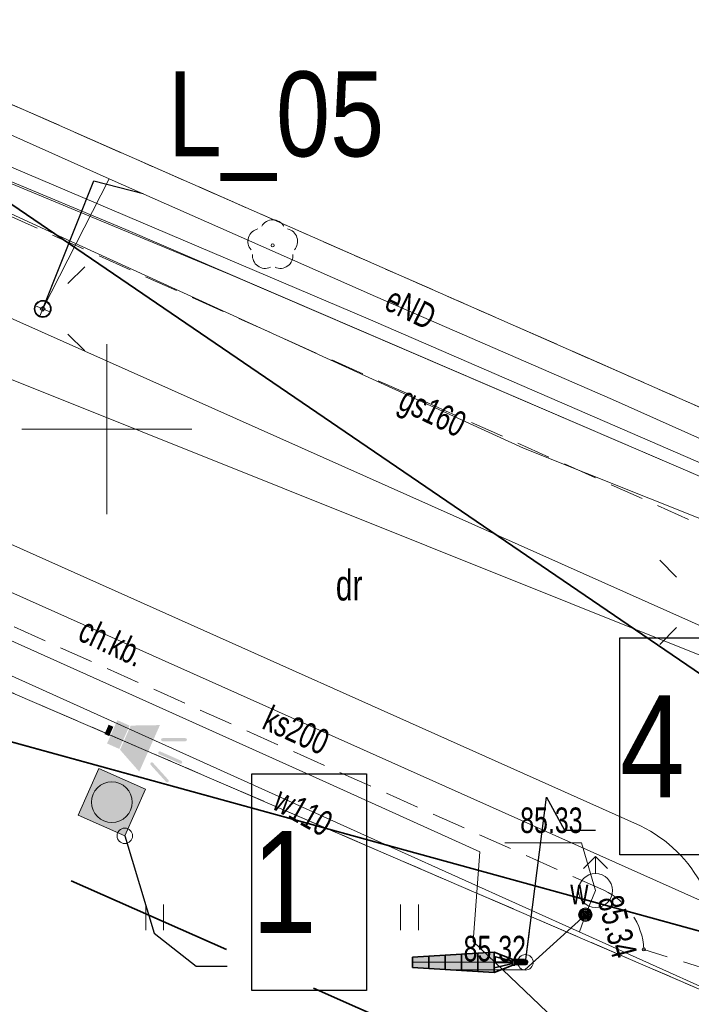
# Model space of a CAD drawing. Header units: metres. Extents: x -1013 to 1491576, y -5789570 to 1032.
# Tile 46 of 62: x 46 to 65, y -2 to 27. Entities that reach past the tile are written whole.
import ezdxf
from ezdxf.xclip import XClip

# ---------------------------------------------------------------- set-up
doc = ezdxf.new("R2010")
doc.units = ezdxf.units.M
doc.header["$MEASUREMENT"] = 0
doc.header["$XCLIPFRAME"] = 0
for name, pattern in [('2_KTCR02', [1.5, 1, -0.5]), ('GUK', [2, 1.5, -0.5]), ('GUZ', [1, 0.5, -0.5]), ('Kropki i Kreski', [7.2, 3.6, -1.8, 0, -1.8]), ('Przerywana', [4.8, 2.4, -2.4]), ('Przerywana długa', [7.8, 5, -2.8])]:
    doc.linetypes.add(name, pattern=pattern)
doc.layers.add('700-L Mapa 1_1000 dwg', color=7, linetype='Continuous')
for name, color, linetype, lineweight in [('703-L Płaszczyzny podejścia 2D3', 152, 'Continuous', 30), ('703-L Płaszczyzny podejścia 2D38', 171, 'Continuous', 35), ('704-L Płaszczyzny podejścia 3D38', 171, 'Continuous', 35), ('708-L Opisy sytuacji 1_1000 do legendy85', 1, 'Continuous', 25), ('708-L Opisy_ numeracja obiektów85', 1, 'Continuous', 25), ('719-L Wyposażenie lądowiska1', 7, 'Continuous', 13), ('719-L Wyposażenie lądowiska15', 7, 'Continuous', 25), ('719-L Wyposażenie lądowiska75', 30, 'Continuous', 25), ('719-L Wyposażenie lądowiska81', 18, 'Continuous', 35), ('719-L Wyposażenie lądowiska85', 1, 'Continuous', 25), ('719-L Wyposażenie lądowiska91', 255, 'Continuous', 13), ('722-L Obiekty_Latarnie_ słupy_ anteny1', 7, 'Continuous', 13), ('725-L Sygnalizator świetlno-dźwiękowy1', 7, 'Continuous', 13), ('725-L Sygnalizator świetlno-dźwiękowy253', 2, 'Continuous', 13), ('725-L Sygnalizator świetlno-dźwiękowy85', 1, 'Continuous', 25), ('ex_02_DXF_MZ_5_Dzialki7', 9, 'Continuous', 18), ('ex_02_DXF_MZ_5_K1_BDOT_T_117', 9, 'Continuous', 18), ('ex_02_DXF_MZ_5_Kontury3', 9, 'Continuous', 18), ('ex_02_DXF_MZ_5_KTCR_E_T_17', 9, 'Continuous', 18), ('ex_02_DXF_MZ_5_KTCR_L_17', 9, 'Continuous', 18), ('ex_02_DXF_MZ_5_KTKR_L_07', 9, 'Continuous', 18), ('ex_02_DXF_MZ_5_Numery_uzytkow3', 9, 'Continuous', 18), ('ex_02_DXF_MZ_5_OBOP_T_13', 9, 'Continuous', 18), ('ex_02_DXF_MZ_5_Podzial_sekcyjny_krzyze7', 9, 'Continuous', 18), ('ex_02_DXF_MZ_5_RTPW_T_17', 9, 'Continuous', 18), ('ex_02_DXF_MZ_5_SUPE_D_L_31', 9, 'Continuous', 18), ('ex_02_DXF_MZ_5_SUPE_E_T_31', 9, 'Continuous', 18), ('ex_02_DXF_MZ_5_SUPG_E_T_27', 9, 'Continuous', 18), ('ex_02_DXF_MZ_5_SUPG_L_252', 9, 'Continuous', 18), ('ex_02_DXF_MZ_5_SUPK_D_L_434', 9, 'Continuous', 18), ('ex_02_DXF_MZ_5_SUPK_E_T_434', 9, 'Continuous', 18), ('ex_02_DXF_MZ_5_SUPK_L_434', 9, 'Continuous', 18), ('ex_02_DXF_MZ_5_SUPT_D_L_030', 9, 'Continuous', 18), ('ex_02_DXF_MZ_5_SUPW_E_T_05', 9, 'Continuous', 18), ('ex_02_DXF_MZ_5_SUPW_L_05', 9, 'Continuous', 18), ('ex_02_DXF_MZ_5_SUSM_D_T_07', 9, 'Continuous', 18), ('ex_02_DXF_MZ_5_SUSM_D_T_37', 9, 'Continuous', 18), ('ex_02_DXF_MZ_5_SUTW_T_05', 9, 'Continuous', 18), ('ex_02_DXF_MZ_5_SUUW_E_T_57', 9, 'Continuous', 18), ('ex_02_DXF_MZ_5_SUUW_T_07', 9, 'Continuous', 18), ('ex_02_DXF_MZ_5_SUUW_T_77', 9, 'Continuous', 18), ('ex_02_DXF_MZ_5_Uzytki3', 9, 'Continuous', 18)]:
    doc.layers.add(name, color=color, linetype=linetype, lineweight=lineweight)
doc.styles.add('STYL_AUTOMATYCZNY_1', font='arial.ttf', dxfattribs={"width": 0.7})
doc.styles.add('STYL_AUTOMATYCZNY_3', font='ARIALN.TTF')
doc.dimstyles.new('STYL_AUTOMATYCZNY__1', dxfattribs={"dimtxt": 0.18, "dimasz": 0.912, "dimexe": 0.18, "dimexo": 0.0625, "dimgap": 0, "dimtad": 0, "dimtih": 1, "dimtoh": 1, "dimdec": 4, "dimzin": 0, "dimdsep": 46, "dimcen": 0.09, "dimadec": 0, "dimazin": 0, "dimtfac": 1, "dimtdec": 4, "dimtmove": 0, "dimatfit": 3, "dimldrblk": 'ARROWHEAD_7', "dimfxl": 1, "dimtolj": 1, "dimtzin": 0, "dimarcsym": 0})
doc.dimstyles.new('STYL_AUTOMATYCZNY__3', dxfattribs={"dimtxt": 0.18, "dimasz": 0.912, "dimexe": 0.18, "dimexo": 0.0625, "dimgap": 0, "dimtad": 0, "dimtih": 1, "dimtoh": 1, "dimdec": 4, "dimzin": 0, "dimdsep": 46, "dimcen": 0.09, "dimadec": 0, "dimazin": 0, "dimtfac": 1, "dimtdec": 4, "dimtmove": 0, "dimatfit": 3, "dimldrblk": 'ARROWHEAD_1', "dimfxl": 1, "dimtolj": 1, "dimtzin": 0, "dimarcsym": 0})

# ---------------------------------------------------------------- blocks, each defined once
blk = doc.blocks.new('Rysunek_1_5', base_point=(-7447251.91, -5789835.327))
at = {"layer": 'ex_02_DXF_MZ_5_Dzialki7', "color": 9, "linetype": 'Continuous', "lineweight": 18}
for p, q in [((-42.33, 44.713), (161.19, -43.067)), ((118.532, -7.999), (16.017, 37.104))]:
    blk.add_line(p, q, dxfattribs=at)
at = {"layer": 'ex_02_DXF_MZ_5_K1_BDOT_T_117', "color": 9, "linetype": 'Continuous', "lineweight": 18}
for p, q in [((49.232, -0.059), (49.232, 0.691)), ((49.757, -0.059), (49.757, 0.691)), ((56.732, -0.059), (56.732, 0.691)), ((57.257, -0.059), (57.257, 0.691))]:
    blk.add_line(p, q, dxfattribs=at)
at = {"layer": 'ex_02_DXF_MZ_5_Kontury3', "color": 9, "linetype": 'GUK', "lineweight": 18}
for p, q in [((-42.331, 44.714), (102.61, -17.792)), ((16.02, 37.103), (62.51, 16.653)), ((62.51, 16.653), (104.44, -1.797))]:
    blk.add_line(p, q, dxfattribs=at)
at = {"layer": 'ex_02_DXF_MZ_5_KTCR_L_17', "color": 9, "linetype": '2_KTCR02', "lineweight": 18}
for p, q in [((111.77, -8.787), (9.37, 36.973)), ((62.71, 1.113), (31.23, 15.163)), ((66.01, -1.297), (63.89, -0.627))]:
    blk.add_line(p, q, dxfattribs=at)
blk.add_arc((61.87, -0.727), 2.023, 2.8376, 65.4496, dxfattribs=at)
at = {"layer": 'ex_02_DXF_MZ_5_KTKR_L_07', "color": 9, "linetype": 'Continuous', "lineweight": 18}
for p, q in [((106.54, -9.377), (26.14, 26.463)), ((63.79, 3.003), (32.42, 17.033))]:
    blk.add_line(p, q, dxfattribs=at)
blk.add_arc((62.05, -0.619), 4.018, 350.2782, 64.3345, dxfattribs=at)
at = {"layer": 'ex_02_DXF_MZ_5_OBOP_T_13', "color": 9, "linetype": 'Continuous', "lineweight": 18}
blk.add_circle((52.97, 20.083), 0.045, dxfattribs=at)
for centre, start, end in [((52.97, 20.458), 30.1401, 149.8599), ((52.614, 20.199), 102.1445, 221.86), ((53.327, 20.199), 318.14, 77.8555), ((52.75, 19.78), 174.1482, 293.8542), ((53.191, 19.78), 246.1458, 5.8518)]:
    blk.add_arc(centre, 0.375, start, end, dxfattribs=at)
at = {"layer": 'ex_02_DXF_MZ_5_Podzial_sekcyjny_krzyze7', "color": 9, "linetype": 'Continuous', "lineweight": 18}
for p, q in [((48.09, 12.173), (48.09, 17.173)), ((45.59, 14.673), (50.59, 14.673))]:
    blk.add_line(p, q, dxfattribs=at)
at = {"layer": 'ex_02_DXF_MZ_5_RTPW_T_17', "color": 9, "linetype": 'Continuous', "lineweight": 18}
blk.add_circle((63.89, -0.627), 0.045, dxfattribs=at)
at = {"layer": 'ex_02_DXF_MZ_5_SUPE_D_L_31', "color": 9, "linetype": 'Continuous', "lineweight": 18}
for p, q in [((41.745, 24.914), (48.156, 22.039)), ((48.156, 22.039), (46.202, 18.215)), ((48.156, 22.039), (55.991, 18.583)), ((55.991, 18.583), (62.972, 15.552)), ((62.972, 15.552), (67.567, 13.484)), ((48.842, 6.852), (38.87, 11.312)), ((54.34, 4.381), (48.842, 6.852)), ((59.066, 2.244), (54.34, 4.381)), ((58.864, -0.398), (59.066, 2.244)), ((61.915, -3.297), (58.864, -0.398))]:
    blk.add_line(p, q, dxfattribs=at)
at = {"layer": 'ex_02_DXF_MZ_5_SUPG_L_252', "color": 9, "linetype": 'Continuous', "lineweight": 18}
for p, q in [((47.04, 20.193), (28, 28.953)), ((60.35, 14.113), (47.04, 20.193)), ((66.16, 11.793), (60.35, 14.113))]:
    blk.add_line(p, q, dxfattribs=at)
at = {"layer": 'ex_02_DXF_MZ_5_SUPK_D_L_434', "color": 9, "linetype": 'Continuous', "lineweight": 18}
blk.add_line((25.81, 23.943), (68.023, 7.027), dxfattribs=at)
at = {"layer": 'ex_02_DXF_MZ_5_SUPK_L_434', "color": 9, "linetype": 'Continuous', "lineweight": 18}
blk.add_line((92.33, -11.167), (41.33, 11.643), dxfattribs=at)
at = {"layer": 'ex_02_DXF_MZ_5_SUPT_D_L_030', "color": 9, "linetype": 'Continuous', "lineweight": 18}
for p, q in [((48.646, 20.552), (40.191, 24.083)), ((41.371, 24.051), (55.775, 17.922)), ((40.773, 23.777), (51.736, 19.214)), ((65.819, 13.162), (48.646, 20.552)), ((51.736, 19.214), (65.819, 13.162)), ((55.775, 17.922), (67.161, 12.982))]:
    blk.add_line(p, q, dxfattribs=at)
at = {"layer": 'ex_02_DXF_MZ_5_SUPW_L_05', "color": 9, "linetype": 'Continuous', "lineweight": 18}
for p, q in [((17.18, 20.073), (56.56, 2.333)), ((56.56, 2.333), (76.171, -6.501)), ((62.47, 1.103), (62.17, 0.393)), ((62.17, 0.393), (61.994, -0.115))]:
    blk.add_line(p, q, dxfattribs=at)
at = {"layer": 'ex_02_DXF_MZ_5_SUSM_D_T_07', "color": 9, "linetype": 'Continuous', "lineweight": 18}
for p, q in [((46.945, 18.957), (47.44, 19.452)), ((46.945, 17.472), (47.44, 16.977)), ((64.852, 10.323), (64.357, 10.818)), ((64.852, 8.838), (64.357, 8.343))]:
    blk.add_line(p, q, dxfattribs=at)
at = {"layer": 'ex_02_DXF_MZ_5_SUSM_D_T_37', "color": 9, "linetype": 'Continuous', "lineweight": 18}
blk.add_circle((46.202, 18.215), 0.25, dxfattribs=at)
at = {"layer": 'ex_02_DXF_MZ_5_SUTW_T_05', "color": 9, "linetype": 'Continuous', "lineweight": 18}
for p, q in [((59.801, 2.506), (62.054, 2.506)), ((62.47, 1.103), (62.054, 2.506)), ((62.17, 0.393), (60.388, -1.229)), ((58.136, -1.229), (60.388, -1.229))]:
    blk.add_line(p, q, dxfattribs=at)
at = {"layer": 'ex_02_DXF_MZ_5_SUUW_T_07', "color": 9, "linetype": 'Continuous', "lineweight": 18}
for p, q in [((62.47, 2.103), (62.117, 1.749)), ((62.47, 2.103), (62.824, 1.749)), ((62.47, 1.603), (62.47, 2.103))]:
    blk.add_line(p, q, dxfattribs=at)
blk.add_circle((62.47, 1.103), 0.5, dxfattribs=at)
at = {"layer": 'ex_02_DXF_MZ_5_SUUW_T_77', "color": 9, "linetype": 'Continuous', "lineweight": 18}
for radius in [0.2, 0.175, 0.15, 0.125, 0.1, 0.075, 0.05, 0.025, 0.00715]:
    blk.add_circle((62.17, 0.393), radius, dxfattribs=at)
at = {"layer": 'ex_02_DXF_MZ_5_Uzytki3', "color": 9, "linetype": 'GUZ', "lineweight": 18}
for p, q in [((-42.331, 44.714), (102.61, -17.792)), ((16.017, 37.104), (62.515, 16.649)), ((62.515, 16.649), (104.438, -1.798))]:
    blk.add_line(p, q, dxfattribs=at)
at = {"layer": 'ex_02_DXF_MZ_5_KTCR_E_T_17', "color": 9, "linetype": 'Continuous', "lineweight": 18, "insert": (47.348, 8.826), "char_height": 0.75, "attachment_point": 4, "rotation": 335.034, "style": 'STYL_AUTOMATYCZNY_1'}
blk.add_mtext('\\A1;{\\pql;\\fArial|b0|i0|c238|p0;\\W0.700000;ch.kb.}', dxfattribs=at)
at = {"layer": 'ex_02_DXF_MZ_5_Numery_uzytkow3', "color": 9, "linetype": 'Continuous', "lineweight": 18, "insert": (54.828, 10.537), "char_height": 0.9, "attachment_point": 1, "style": 'STYL_AUTOMATYCZNY_1'}
blk.add_mtext('\\A1;{\\pql;\\fArial|b0|i0|c238|p0;\\W0.700000;dr}', dxfattribs=at)
at = {"layer": 'ex_02_DXF_MZ_5_RTPW_T_17', "color": 9, "linetype": 'Continuous', "lineweight": 18, "insert": (62.513, 0.836), "char_height": 0.75, "attachment_point": 7, "rotation": 284.3958, "style": 'STYL_AUTOMATYCZNY_1'}
blk.add_mtext('\\A1;{\\pql;\\fArial|b0|i0|c238|p0;\\W0.700000;85.34}', dxfattribs=at)
at = {"layer": 'ex_02_DXF_MZ_5_SUPE_E_T_31', "color": 9, "linetype": 'Continuous', "lineweight": 18, "insert": (56.372, 18.558), "char_height": 0.75, "attachment_point": 4, "rotation": 333.8327, "style": 'STYL_AUTOMATYCZNY_1'}
blk.add_mtext('\\A1;{\\pql;\\fArial|b0|i0|c238|p0;\\W0.700000;eND}', dxfattribs=at)
at = {"layer": 'ex_02_DXF_MZ_5_SUPG_E_T_27', "color": 9, "linetype": 'Continuous', "lineweight": 18, "insert": (56.518, 15.089), "char_height": 0.75, "attachment_point": 7, "rotation": 334.1336, "style": 'STYL_AUTOMATYCZNY_1'}
blk.add_mtext('\\A1;{\\pql;\\fArial|b0|i0|c238|p0;\\W0.700000;gs160}', dxfattribs=at)
at = {"layer": 'ex_02_DXF_MZ_5_SUPK_E_T_434', "color": 9, "linetype": 'Continuous', "lineweight": 18, "insert": (52.613, 5.874), "char_height": 0.75, "attachment_point": 7, "rotation": 335.556, "style": 'STYL_AUTOMATYCZNY_1'}
blk.add_mtext('\\A1;{\\pql;\\fArial|b0|i0|c238|p0;\\W0.700000;ks200}', dxfattribs=at)
at = {"layer": 'ex_02_DXF_MZ_5_SUPW_E_T_05', "color": 9, "linetype": 'Continuous', "lineweight": 18, "insert": (52.91, 3.522), "char_height": 0.75, "attachment_point": 7, "rotation": 330.4612, "style": 'STYL_AUTOMATYCZNY_1'}
blk.add_mtext('\\A1;{\\pql;\\fArial|b0|i0|c238|p0;\\W0.700000;w110}', dxfattribs=at)
at = {"layer": 'ex_02_DXF_MZ_5_SUTW_T_05', "color": 9, "linetype": 'Continuous', "lineweight": 18, "char_height": 0.75, "style": 'STYL_AUTOMATYCZNY_1'}
for s, insert, attachment_point in [('\\A1;{\\pql;\\fArial|b0|i0|c238|p0;\\W0.700000;85.33}', (60.252, 2.786), 7), ('\\A1;{\\pql;\\fArial|b0|i0|c238|p0;\\W0.700000;85.32}', (58.587, -0.229), 1)]:
    blk.add_mtext(s, dxfattribs=dict(at, insert=insert, attachment_point=attachment_point))
at = {"layer": 'ex_02_DXF_MZ_5_SUUW_E_T_57', "color": 9, "linetype": 'Continuous', "lineweight": 18, "insert": (61.728, 0.696), "char_height": 0.75, "attachment_point": 7, "style": 'STYL_AUTOMATYCZNY_1'}
blk.add_mtext('\\A1;{\\pql;\\fArial|b0|i0|c238|p0;\\W0.700000;w}', dxfattribs=at)
blk = doc.blocks.new('ARROWHEAD_7')
at = {"color": 0, "linetype": 'Continuous', "lineweight": 0}
for p, q in [((0, 0), (-1, 0)), ((-0.25, 0), (0.25, 0)), ((0, -0.25), (0, 0.25))]:
    blk.add_line(p, q, dxfattribs=at)
blk.add_circle((0, 0), 0.25, dxfattribs=at)
blk = doc.blocks.new('ARROWHEAD_1')
at = {"color": 0, "linetype": 'Continuous', "lineweight": 0}
blk.add_line((0, 0), (-1, 0), dxfattribs=at)
blk.add_circle((0, 0), 0.25, dxfattribs=at)

msp = doc.modelspace()

# ---------------------------------------------------------------- hatches: boundary and pattern name
at = {"layer": '719-L Wyposażenie lądowiska75', "linetype": 'Continuous', "lineweight": 0}
for points in [[(60.256, -1.083), (60.256, -0.933), (60.09, -0.933), (60.09, -1.083)], [(60.289, -0.936), (60.285, -0.933), (60.256, -0.933), (60.256, -0.936)], [(60.292, -0.944), (60.289, -0.936), (60.256, -0.936), (60.256, -0.944)], [(60.295, -0.955), (60.292, -0.944), (60.256, -0.944), (60.256, -0.955)], [(60.298, -0.971), (60.295, -0.955), (60.256, -0.955), (60.256, -0.971)], [(60.299, -0.989), (60.298, -0.971), (60.256, -0.971), (60.256, -0.989)], [(60.256, -1.008), (60.3, -1.008), (60.299, -0.989), (60.256, -0.989)], [(60.299, -1.028), (60.3, -1.008), (60.256, -1.008), (60.256, -1.028)], [(60.298, -1.046), (60.299, -1.028), (60.256, -1.028), (60.256, -1.046)], [(60.295, -1.062), (60.298, -1.046), (60.256, -1.046), (60.256, -1.062)], [(60.292, -1.073), (60.295, -1.062), (60.256, -1.062), (60.256, -1.073)], [(60.289, -1.081), (60.292, -1.073), (60.256, -1.073), (60.256, -1.081)], [(60.285, -1.083), (60.289, -1.081), (60.256, -1.081), (60.256, -1.083)], [(60.32, -0.936), (60.313, -0.933), (60.285, -0.933), (60.289, -0.936)], [(60.32, -1.081), (60.289, -1.081), (60.285, -1.083), (60.313, -1.083)], [(60.292, -0.944), (60.327, -0.944), (60.32, -0.936), (60.289, -0.936)], [(60.32, -1.081), (60.327, -1.073), (60.292, -1.073), (60.289, -1.081)], [(60.295, -0.955), (60.333, -0.955), (60.327, -0.944), (60.292, -0.944)], [(60.327, -1.073), (60.333, -1.062), (60.295, -1.062), (60.292, -1.073)], [(60.298, -0.971), (60.338, -0.971), (60.333, -0.955), (60.295, -0.955)], [(60.333, -1.062), (60.338, -1.046), (60.298, -1.046), (60.295, -1.062)], [(60.299, -0.989), (60.341, -0.989), (60.338, -0.971), (60.298, -0.971)], [(60.338, -1.046), (60.341, -1.028), (60.299, -1.028), (60.298, -1.046)], [(60.3, -1.008), (60.342, -1.008), (60.341, -0.989), (60.299, -0.989)], [(60.342, -1.008), (60.3, -1.008), (60.299, -1.028), (60.341, -1.028)], [(60.32, -0.936), (60.35, -0.936), (60.339, -0.933), (60.313, -0.933)], [(60.339, -1.083), (60.35, -1.081), (60.32, -1.081), (60.313, -1.083)], [(60.327, -0.944), (60.36, -0.944), (60.35, -0.936), (60.32, -0.936)], [(60.35, -1.081), (60.36, -1.073), (60.327, -1.073), (60.32, -1.081)], [(60.368, -0.955), (60.36, -0.944), (60.327, -0.944), (60.333, -0.955)], [(60.36, -1.073), (60.368, -1.062), (60.333, -1.062), (60.327, -1.073)], [(60.338, -0.971), (60.375, -0.971), (60.368, -0.955), (60.333, -0.955)], [(60.368, -1.062), (60.375, -1.046), (60.338, -1.046), (60.333, -1.062)], [(60.341, -0.989), (60.379, -0.989), (60.375, -0.971), (60.338, -0.971)], [(60.375, -1.046), (60.379, -1.028), (60.341, -1.028), (60.338, -1.046)], [(60.375, -0.936), (60.362, -0.933), (60.339, -0.933), (60.35, -0.936)], [(60.375, -1.081), (60.35, -1.081), (60.339, -1.083), (60.362, -1.083)], [(60.342, -1.008), (60.381, -1.008), (60.379, -0.989), (60.341, -0.989)], [(60.379, -1.028), (60.381, -1.008), (60.342, -1.008), (60.341, -1.028)], [(60.388, -0.944), (60.375, -0.936), (60.35, -0.936), (60.36, -0.944)], [(60.388, -1.073), (60.36, -1.073), (60.35, -1.081), (60.375, -1.081)], [(60.368, -0.955), (60.399, -0.955), (60.388, -0.944), (60.36, -0.944)], [(60.399, -1.062), (60.368, -1.062), (60.36, -1.073), (60.388, -1.073)], [(60.375, -0.936), (60.397, -0.936), (60.38, -0.933), (60.362, -0.933)], [(60.397, -1.081), (60.375, -1.081), (60.362, -1.083), (60.38, -1.083)], [(60.408, -0.971), (60.399, -0.955), (60.368, -0.955), (60.375, -0.971)], [(60.399, -1.062), (60.408, -1.046), (60.375, -1.046), (60.368, -1.062)], [(60.412, -0.944), (60.397, -0.936), (60.375, -0.936), (60.388, -0.944)], [(60.413, -0.989), (60.408, -0.971), (60.375, -0.971), (60.379, -0.989)], [(60.408, -1.046), (60.413, -1.028), (60.379, -1.028), (60.375, -1.046)], [(60.397, -1.081), (60.412, -1.073), (60.388, -1.073), (60.375, -1.081)], [(60.415, -1.008), (60.413, -0.989), (60.379, -0.989), (60.381, -1.008)], [(60.413, -1.028), (60.415, -1.008), (60.381, -1.008), (60.379, -1.028)], [(60.397, -0.936), (60.412, -0.936), (60.394, -0.933), (60.38, -0.933)], [(60.394, -1.083), (60.412, -1.081), (60.397, -1.081), (60.38, -1.083)], [(60.399, -0.955), (60.424, -0.955), (60.412, -0.944), (60.388, -0.944)], [(60.412, -1.073), (60.424, -1.062), (60.399, -1.062), (60.388, -1.073)], [(60.412, -0.936), (60.422, -0.936), (60.403, -0.933), (60.394, -0.933)], [(60.422, -1.081), (60.412, -1.081), (60.394, -1.083), (60.403, -1.083)], [(60.412, -0.944), (60.429, -0.944), (60.412, -0.936), (60.397, -0.936)], [(60.412, -1.081), (60.429, -1.073), (60.412, -1.073), (60.397, -1.081)], [(60.408, -0.971), (60.434, -0.971), (60.424, -0.955), (60.399, -0.955)], [(60.434, -1.046), (60.408, -1.046), (60.399, -1.062), (60.424, -1.062)], [(60.422, -0.936), (60.425, -0.936), (60.406, -0.933), (60.403, -0.933)], [(60.406, -1.083), (60.425, -1.081), (60.422, -1.081), (60.403, -1.083)], [(60.441, -0.989), (60.434, -0.971), (60.408, -0.971), (60.413, -0.989)], [(60.441, -1.028), (60.413, -1.028), (60.408, -1.046), (60.434, -1.046)], [(60.44, -0.944), (60.422, -0.936), (60.412, -0.936), (60.429, -0.944)], [(60.424, -0.955), (60.443, -0.955), (60.429, -0.944), (60.412, -0.944)], [(60.429, -1.073), (60.443, -1.062), (60.424, -1.062), (60.412, -1.073)], [(60.44, -1.073), (60.429, -1.073), (60.412, -1.081), (60.422, -1.081)], [(60.443, -1.008), (60.441, -0.989), (60.413, -0.989), (60.415, -1.008)], [(60.441, -1.028), (60.443, -1.008), (60.415, -1.008), (60.413, -1.028)], [(60.443, -0.944), (60.425, -0.936), (60.422, -0.936), (60.44, -0.944)], [(60.425, -1.081), (60.443, -1.073), (60.44, -1.073), (60.422, -1.081)], [(60.434, -0.971), (60.454, -0.971), (60.443, -0.955), (60.424, -0.955)], [(60.454, -1.046), (60.434, -1.046), (60.424, -1.062), (60.443, -1.062)], [(60.443, -0.955), (60.455, -0.955), (60.44, -0.944), (60.429, -0.944)], [(60.455, -1.062), (60.443, -1.062), (60.429, -1.073), (60.44, -1.073)], [(60.441, -0.989), (60.461, -0.989), (60.454, -0.971), (60.434, -0.971)], [(60.454, -1.046), (60.461, -1.028), (60.441, -1.028), (60.434, -1.046)], [(60.459, -0.955), (60.443, -0.944), (60.44, -0.944), (60.455, -0.955)], [(60.443, -1.073), (60.459, -1.062), (60.455, -1.062), (60.44, -1.073)], [(60.464, -1.008), (60.461, -0.989), (60.441, -0.989), (60.443, -1.008)], [(60.461, -1.028), (60.464, -1.008), (60.443, -1.008), (60.441, -1.028)], [(60.466, -0.971), (60.455, -0.955), (60.443, -0.955), (60.454, -0.971)], [(60.466, -1.046), (60.454, -1.046), (60.443, -1.062), (60.455, -1.062)], [(60.461, -0.989), (60.474, -0.989), (60.466, -0.971), (60.454, -0.971)], [(60.474, -1.028), (60.461, -1.028), (60.454, -1.046), (60.466, -1.046)], [(60.471, -0.971), (60.459, -0.955), (60.455, -0.955), (60.466, -0.971)], [(60.459, -1.062), (60.471, -1.046), (60.466, -1.046), (60.455, -1.062)], [(60.464, -1.008), (60.476, -1.008), (60.474, -0.989), (60.461, -0.989)], [(60.476, -1.008), (60.464, -1.008), (60.461, -1.028), (60.474, -1.028)], [(60.478, -0.989), (60.471, -0.971), (60.466, -0.971), (60.474, -0.989)], [(60.471, -1.046), (60.478, -1.028), (60.474, -1.028), (60.466, -1.046)], [(60.481, -1.008), (60.478, -0.989), (60.474, -0.989), (60.476, -1.008)], [(60.478, -1.028), (60.481, -1.008), (60.476, -1.008), (60.474, -1.028)]]:
    msp.add_hatch(color=251, dxfattribs=at).paths.add_polyline_path(points)
at = {"layer": '719-L Wyposażenie lądowiska85', "linetype": 'Continuous', "lineweight": 25}
for points in [[(57.562, -0.828), (57.082, -0.858), (57.082, -1.158), (57.562, -1.188)], [(58.522, -0.768), (58.042, -0.798), (58.042, -1.218), (58.522, -1.248)], [(59.482, -0.708), (59.002, -0.738), (59.002, -1.278), (59.482, -1.308)]]:
    msp.add_hatch(color=1, dxfattribs=at).paths.add_polyline_path(points)
at = {"layer": '719-L Wyposażenie lądowiska91', "linetype": 'Continuous', "lineweight": 13}
for points in [[(58.042, -0.798), (57.562, -0.828), (57.562, -1.188), (58.042, -1.218)], [(59.002, -0.738), (58.522, -0.768), (58.522, -1.248), (59.002, -1.278)]]:
    msp.add_hatch(color=255, dxfattribs=at).paths.add_polyline_path(points)
at = {"layer": '725-L Sygnalizator świetlno-dźwiękowy1', "linetype": 'Continuous', "lineweight": 13}
h = msp.add_hatch(color=7, dxfattribs=at)
h.paths.add_polyline_path([(47.854, 4.692), (47.247, 3.32), (48.618, 2.713), (49.226, 4.084)])
h.paths.add_polyline_path([(48.836, 3.702, 1), (47.636, 3.702, 1)], flags=0)
at = {"layer": '725-L Sygnalizator świetlno-dźwiękowy253', "linetype": 'Continuous', "lineweight": 13}
msp.add_hatch(color=2, dxfattribs=at).paths.add_polyline_path([(47.636, 3.702, 1), (48.836, 3.702, 1)])
at = {"layer": '725-L Sygnalizator świetlno-dźwiękowy85', "linetype": 'Continuous', "lineweight": 25}
for points in [[(48.399, 6.114), (48.095, 5.429), (48.455, 5.269), (48.759, 5.955)], [(48.143, 5.982), (48.022, 5.707), (48.159, 5.647), (48.28, 5.921)], [(48.477, 5.244), (48.792, 5.956), (49.651, 5.97), (49.043, 4.599)], [(49.728, 5.496), (50.403, 5.496, 1), (50.403, 5.586), (49.728, 5.586, 1)], [(49.627, 5.111), (50.244, 4.837, 1), (50.281, 4.92), (49.664, 5.193, 1)], [(49.446, 4.86), (49.899, 4.36, -1), (49.833, 4.3), (49.379, 4.8, -1)]]:
    msp.add_hatch(color=1, dxfattribs=at).paths.add_polyline_path(points)

# ---------------------------------------------------------------- linework, layer by layer
at = {"layer": '703-L Płaszczyzny podejścia 2D3', "color": 152, "linetype": 'Continuous', "lineweight": 30}
msp.add_circle((8.227, 10.355), 1021.659, dxfattribs=at)
at = {"layer": '703-L Płaszczyzny podejścia 2D38', "color": 171, "linetype": 'Przerywana długa', "lineweight": 35}
msp.add_line((25.649, 10.872), (381.296, -146.723), dxfattribs=at)
at = {"layer": '703-L Płaszczyzny podejścia 2D38', "color": 171, "linetype": 'Continuous', "lineweight": 35}
msp.add_line((25.649, 10.872), (404.936, -93.376), dxfattribs=at)
at = {"layer": '704-L Płaszczyzny podejścia 3D38', "color": 171, "linetype": 'Continuous', "lineweight": 35, "flags": 128}
for points in [[(33.752, 29.158), (84.151, -5.207)], [(142.653, -21.286), (84.151, -5.207), (33.752, 29.158)], [(84.151, -5.207), (25.649, 10.872)], [(25.649, 10.872), (84.151, -5.207)]]:
    msp.add_lwpolyline(points, dxfattribs=at)
at = {"layer": '708-L Opisy sytuacji 1_1000 do legendy85', "color": 1, "linetype": 'Continuous', "lineweight": 25, "flags": 128}
for points in [[(63.185, 8.539), (66.557, 8.539), (66.557, 2.158), (63.185, 2.158)], [(52.354, 4.541), (55.726, 4.541), (55.726, -1.84), (52.354, -1.84)]]:
    msp.add_lwpolyline(points, close=True, dxfattribs=at)
at = {"layer": '719-L Wyposażenie lądowiska1', "color": 7, "linetype": 'Przerywana', "lineweight": 13}
for p, q in [((57.082, -0.858), (59.482, -0.708)), ((57.082, -1.158), (59.482, -1.308))]:
    msp.add_line(p, q, dxfattribs=at)
at = {"layer": '719-L Wyposażenie lądowiska1', "color": 7, "linetype": 'Continuous', "lineweight": 13}
for p, q in [((57.562, -0.828), (57.082, -0.858)), ((57.082, -1.008), (57.082, -0.858)), ((57.082, -0.858), (57.082, -1.158)), ((58.042, -0.798), (57.562, -0.828)), ((57.562, -1.008), (57.562, -0.828)), ((57.562, -1.188), (57.562, -0.828)), ((57.562, -0.828), (57.562, -1.188)), ((58.522, -0.768), (58.042, -0.798)), ((58.042, -1.008), (58.042, -0.798)), ((58.042, -0.798), (58.042, -1.218)), ((58.042, -1.218), (58.042, -0.798)), ((59.002, -0.738), (58.522, -0.768)), ((58.522, -1.008), (58.522, -0.768)), ((58.522, -1.248), (58.522, -0.768)), ((58.522, -0.768), (58.522, -1.248)), ((59.482, -0.708), (59.002, -0.738)), ((59.002, -1.008), (59.002, -0.738)), ((59.002, -0.738), (59.002, -1.278)), ((59.002, -1.278), (59.002, -0.738)), ((59.482, -0.708), (60.032, -0.927)), ((59.482, -1.008), (59.482, -0.708)), ((59.482, -1.308), (59.482, -0.708)), ((59.482, -0.842), (60.032, -0.977)), ((59.482, -1.008), (57.082, -1.008)), ((57.082, -1.158), (57.562, -1.188)), ((59.482, -1.175), (60.032, -1.04)), ((59.482, -1.308), (60.032, -1.09)), ((60.256, -0.936), (60.256, -0.933)), ((60.285, -0.933), (60.256, -0.933)), ((60.256, -0.944), (60.256, -0.936)), ((60.256, -0.955), (60.256, -0.944)), ((60.256, -0.971), (60.256, -0.955)), ((60.256, -0.989), (60.256, -0.971)), ((60.256, -1.008), (60.256, -0.989)), ((60.256, -1.028), (60.256, -1.008)), ((60.256, -1.046), (60.256, -1.028)), ((60.256, -1.062), (60.256, -1.046)), ((60.256, -1.073), (60.256, -1.062)), ((60.256, -1.081), (60.256, -1.073)), ((60.256, -1.083), (60.256, -1.081)), ((60.285, -1.083), (60.256, -1.083)), ((60.313, -0.933), (60.285, -0.933)), ((60.313, -1.083), (60.285, -1.083)), ((60.339, -0.933), (60.313, -0.933)), ((60.339, -1.083), (60.313, -1.083)), ((60.362, -0.933), (60.339, -0.933)), ((60.362, -1.083), (60.339, -1.083)), ((60.38, -0.933), (60.362, -0.933)), ((60.38, -1.083), (60.362, -1.083)), ((60.394, -0.933), (60.38, -0.933)), ((60.394, -1.083), (60.38, -1.083)), ((60.403, -0.933), (60.394, -0.933)), ((60.403, -1.083), (60.394, -1.083)), ((60.406, -0.933), (60.403, -0.933)), ((60.406, -1.083), (60.403, -1.083)), ((60.425, -0.936), (60.406, -0.933)), ((60.406, -1.083), (60.425, -1.081)), ((60.443, -0.944), (60.425, -0.936)), ((60.425, -1.081), (60.443, -1.073)), ((60.459, -0.955), (60.443, -0.944)), ((60.443, -1.073), (60.459, -1.062)), ((60.471, -0.971), (60.459, -0.955)), ((60.459, -1.062), (60.471, -1.046)), ((60.478, -0.989), (60.471, -0.971)), ((60.471, -1.046), (60.478, -1.028)), ((60.481, -1.008), (60.478, -0.989)), ((60.478, -1.028), (60.481, -1.008)), ((57.562, -1.188), (58.042, -1.218)), ((58.042, -1.218), (58.522, -1.248)), ((58.522, -1.248), (59.002, -1.278)), ((59.002, -1.278), (59.482, -1.308))]:
    msp.add_line(p, q, dxfattribs=at)
at = {"layer": '719-L Wyposażenie lądowiska1', "color": 7, "linetype": 'Continuous', "lineweight": 13, "flags": 128}
msp.add_lwpolyline([(60.256, -1.083), (60.256, -0.933), (60.09, -0.933), (60.09, -1.083)], close=True, dxfattribs=at)
at = {"layer": '719-L Wyposażenie lądowiska15', "color": 7, "linetype": 'Kropki i Kreski', "lineweight": 25}
msp.add_line((60.256, -1.008), (60.09, -1.008), dxfattribs=at)
at = {"layer": '719-L Wyposażenie lądowiska15', "color": 7, "linetype": 'Kropki i Kreski', "lineweight": 25, "flags": 128}
msp.add_lwpolyline([(60.406, -1.008), (60.403, -1.008), (60.397, -1.008), (60.386, -1.008), (60.371, -1.008), (60.352, -1.008), (60.331, -1.008), (60.307, -1.008), (60.282, -1.008), (60.256, -1.008)], dxfattribs=at)
at = {"layer": '719-L Wyposażenie lądowiska81', "color": 18, "linetype": 'Continuous', "lineweight": 35}
for p, q in [((57.082, -0.858), (57.562, -0.828)), ((57.082, -0.861), (57.082, -0.858)), ((57.082, -0.868), (57.082, -0.861)), ((57.082, -0.879), (57.082, -0.868)), ((57.562, -0.828), (58.042, -0.798)), ((57.562, -0.831), (57.562, -0.828)), ((57.562, -0.831), (57.562, -0.828)), ((57.562, -0.839), (57.562, -0.831)), ((57.562, -0.839), (57.562, -0.831)), ((57.562, -0.853), (57.562, -0.839)), ((57.562, -0.853), (57.562, -0.839)), ((57.562, -0.871), (57.562, -0.853)), ((57.562, -0.871), (57.562, -0.853)), ((58.042, -0.798), (58.522, -0.768)), ((58.042, -0.802), (58.042, -0.798)), ((58.042, -0.802), (58.042, -0.798)), ((58.042, -0.811), (58.042, -0.802)), ((58.042, -0.811), (58.042, -0.802)), ((58.042, -0.827), (58.042, -0.811)), ((58.042, -0.827), (58.042, -0.811)), ((58.042, -0.848), (58.042, -0.827)), ((58.042, -0.848), (58.042, -0.827)), ((58.042, -0.874), (58.042, -0.848)), ((58.042, -0.874), (58.042, -0.848)), ((58.522, -0.768), (59.002, -0.738)), ((58.522, -0.772), (58.522, -0.768)), ((58.522, -0.772), (58.522, -0.768)), ((58.522, -0.783), (58.522, -0.772)), ((58.522, -0.783), (58.522, -0.772)), ((58.522, -0.801), (58.522, -0.783)), ((58.522, -0.801), (58.522, -0.783)), ((58.522, -0.825), (58.522, -0.801)), ((58.522, -0.825), (58.522, -0.801)), ((58.522, -0.854), (58.522, -0.825)), ((58.522, -0.854), (58.522, -0.825)), ((58.522, -0.888), (58.522, -0.854)), ((58.522, -0.888), (58.522, -0.854)), ((59.002, -0.738), (59.482, -0.708)), ((59.002, -0.743), (59.002, -0.738)), ((59.002, -0.743), (59.002, -0.738)), ((59.002, -0.755), (59.002, -0.743)), ((59.002, -0.755), (59.002, -0.743)), ((59.002, -0.775), (59.002, -0.755)), ((59.002, -0.775), (59.002, -0.755)), ((59.002, -0.802), (59.002, -0.775)), ((59.002, -0.802), (59.002, -0.775)), ((59.002, -0.835), (59.002, -0.802)), ((59.002, -0.835), (59.002, -0.802)), ((59.002, -0.873), (59.002, -0.835)), ((59.002, -0.873), (59.002, -0.835)), ((59.482, -0.713), (59.482, -0.708)), ((59.482, -0.708), (60.032, -0.927)), ((59.482, -0.842), (59.482, -0.708)), ((59.482, -0.727), (59.482, -0.713)), ((59.482, -0.749), (59.482, -0.727)), ((59.482, -0.779), (59.482, -0.749)), ((59.482, -0.816), (59.482, -0.779)), ((59.482, -0.858), (59.482, -0.816)), ((60.032, -0.977), (59.482, -0.842)), ((59.482, -0.906), (59.482, -0.858)), ((57.082, -0.894), (57.082, -0.879)), ((57.082, -0.912), (57.082, -0.894)), ((57.082, -0.933), (57.082, -0.912)), ((57.082, -0.957), (57.082, -0.933)), ((57.082, -0.982), (57.082, -0.957)), ((57.082, -1.008), (57.082, -0.982)), ((57.082, -1.035), (57.082, -1.008)), ((57.082, -1.06), (57.082, -1.035)), ((57.082, -1.083), (57.082, -1.06)), ((57.082, -1.105), (57.082, -1.083)), ((57.082, -1.123), (57.082, -1.105)), ((57.082, -1.138), (57.082, -1.123)), ((57.082, -1.149), (57.082, -1.138)), ((57.082, -1.156), (57.082, -1.149)), ((57.082, -1.158), (57.082, -1.156)), ((57.082, -1.158), (57.562, -1.188)), ((57.562, -0.893), (57.562, -0.871)), ((57.562, -0.893), (57.562, -0.871)), ((57.562, -0.918), (57.562, -0.893)), ((57.562, -0.918), (57.562, -0.893)), ((57.562, -0.947), (57.562, -0.918)), ((57.562, -0.947), (57.562, -0.918)), ((57.562, -0.977), (57.562, -0.947)), ((57.562, -0.977), (57.562, -0.947)), ((57.562, -1.008), (57.562, -0.977)), ((57.562, -1.008), (57.562, -0.977)), ((57.562, -1.04), (57.562, -1.008)), ((57.562, -1.04), (57.562, -1.008)), ((57.562, -1.07), (57.562, -1.04)), ((57.562, -1.07), (57.562, -1.04)), ((57.562, -1.098), (57.562, -1.07)), ((57.562, -1.098), (57.562, -1.07)), ((57.562, -1.124), (57.562, -1.098)), ((57.562, -1.124), (57.562, -1.098)), ((57.562, -1.146), (57.562, -1.124)), ((57.562, -1.146), (57.562, -1.124)), ((57.562, -1.164), (57.562, -1.146)), ((57.562, -1.164), (57.562, -1.146)), ((58.042, -0.903), (58.042, -0.874)), ((58.042, -0.903), (58.042, -0.874)), ((58.042, -0.937), (58.042, -0.903)), ((58.042, -0.937), (58.042, -0.903)), ((58.042, -0.972), (58.042, -0.937)), ((58.042, -0.972), (58.042, -0.937)), ((58.042, -1.008), (58.042, -0.972)), ((58.042, -1.008), (58.042, -0.972)), ((58.042, -1.045), (58.042, -1.008)), ((58.042, -1.045), (58.042, -1.008)), ((58.042, -1.08), (58.042, -1.045)), ((58.042, -1.08), (58.042, -1.045)), ((58.042, -1.113), (58.042, -1.08)), ((58.042, -1.113), (58.042, -1.08)), ((58.042, -1.143), (58.042, -1.113)), ((58.042, -1.143), (58.042, -1.113)), ((58.042, -1.169), (58.042, -1.143)), ((58.042, -1.169), (58.042, -1.143)), ((58.522, -0.926), (58.522, -0.888)), ((58.522, -0.926), (58.522, -0.888)), ((58.522, -0.967), (58.522, -0.926)), ((58.522, -0.967), (58.522, -0.926)), ((58.522, -1.008), (58.522, -0.967)), ((58.522, -1.008), (58.522, -0.967)), ((58.522, -1.05), (58.522, -1.008)), ((58.522, -1.05), (58.522, -1.008)), ((58.522, -1.091), (58.522, -1.05)), ((58.522, -1.091), (58.522, -1.05)), ((58.522, -1.128), (58.522, -1.091)), ((58.522, -1.128), (58.522, -1.091)), ((58.522, -1.163), (58.522, -1.128)), ((58.522, -1.163), (58.522, -1.128)), ((59.002, -0.916), (59.002, -0.873)), ((59.002, -0.916), (59.002, -0.873)), ((59.002, -0.962), (59.002, -0.916)), ((59.002, -0.962), (59.002, -0.916)), ((59.002, -1.008), (59.002, -0.962)), ((59.002, -1.008), (59.002, -0.962)), ((59.002, -1.055), (59.002, -1.008)), ((59.002, -1.055), (59.002, -1.008)), ((59.002, -1.101), (59.002, -1.055)), ((59.002, -1.101), (59.002, -1.055)), ((59.002, -1.143), (59.002, -1.101)), ((59.002, -1.143), (59.002, -1.101)), ((59.002, -1.182), (59.002, -1.143)), ((59.002, -1.182), (59.002, -1.143)), ((59.482, -0.956), (59.482, -0.906)), ((59.482, -1.008), (59.482, -0.956)), ((59.482, -1.061), (59.482, -1.008)), ((60.032, -1.008), (59.482, -1.008)), ((59.482, -1.008), (59.482, -1.009)), ((59.482, -1.009), (60.032, -1.009)), ((59.482, -1.175), (60.032, -1.04)), ((59.482, -1.111), (59.482, -1.061)), ((60.032, -1.09), (59.482, -1.308)), ((59.482, -1.158), (59.482, -1.111)), ((59.482, -1.201), (59.482, -1.158)), ((60.09, -0.927), (60.032, -0.927)), ((60.032, -0.933), (60.032, -0.927)), ((60.032, -0.927), (60.032, -0.927)), ((60.032, -0.951), (60.032, -0.933)), ((60.032, -0.977), (60.032, -0.951)), ((60.032, -1.008), (60.032, -0.977)), ((60.032, -1.008), (60.032, -1.008)), ((60.032, -1.008), (60.032, -1.009)), ((60.032, -1.04), (60.032, -1.009)), ((60.032, -1.066), (60.032, -1.04)), ((60.032, -1.084), (60.032, -1.066)), ((60.032, -1.09), (60.032, -1.084)), ((60.09, -1.09), (60.032, -1.09)), ((60.032, -1.09), (60.032, -1.09)), ((60.09, -0.933), (60.09, -0.927)), ((60.09, -0.951), (60.09, -0.933)), ((60.09, -0.977), (60.09, -0.951)), ((60.09, -1.008), (60.09, -0.977)), ((60.09, -1.04), (60.09, -1.008)), ((60.09, -1.066), (60.09, -1.04)), ((60.09, -1.084), (60.09, -1.066)), ((60.09, -1.09), (60.09, -1.084)), ((57.562, -1.178), (57.562, -1.164)), ((57.562, -1.178), (57.562, -1.164)), ((57.562, -1.186), (57.562, -1.178)), ((57.562, -1.186), (57.562, -1.178)), ((57.562, -1.188), (57.562, -1.186)), ((57.562, -1.188), (57.562, -1.186)), ((57.562, -1.188), (58.042, -1.218)), ((58.042, -1.19), (58.042, -1.169)), ((58.042, -1.19), (58.042, -1.169)), ((58.042, -1.206), (58.042, -1.19)), ((58.042, -1.206), (58.042, -1.19)), ((58.042, -1.215), (58.042, -1.206)), ((58.042, -1.215), (58.042, -1.206)), ((58.042, -1.218), (58.042, -1.215)), ((58.042, -1.218), (58.042, -1.215)), ((58.042, -1.218), (58.522, -1.248)), ((58.522, -1.192), (58.522, -1.163)), ((58.522, -1.192), (58.522, -1.163)), ((58.522, -1.216), (58.522, -1.192)), ((58.522, -1.216), (58.522, -1.192)), ((58.522, -1.234), (58.522, -1.216)), ((58.522, -1.234), (58.522, -1.216)), ((58.522, -1.245), (58.522, -1.234)), ((58.522, -1.245), (58.522, -1.234)), ((58.522, -1.248), (58.522, -1.245)), ((58.522, -1.248), (58.522, -1.245)), ((58.522, -1.248), (59.002, -1.278)), ((59.002, -1.215), (59.002, -1.182)), ((59.002, -1.215), (59.002, -1.182)), ((59.002, -1.242), (59.002, -1.215)), ((59.002, -1.242), (59.002, -1.215)), ((59.002, -1.262), (59.002, -1.242)), ((59.002, -1.262), (59.002, -1.242)), ((59.002, -1.274), (59.002, -1.262)), ((59.002, -1.274), (59.002, -1.262)), ((59.002, -1.278), (59.002, -1.274)), ((59.002, -1.278), (59.002, -1.274)), ((59.002, -1.278), (59.482, -1.308)), ((59.482, -1.308), (59.482, -1.175)), ((59.482, -1.238), (59.482, -1.201)), ((59.482, -1.268), (59.482, -1.238)), ((59.482, -1.29), (59.482, -1.268)), ((59.482, -1.304), (59.482, -1.29)), ((59.482, -1.308), (59.482, -1.304))]:
    msp.add_line(p, q, dxfattribs=at)
at = {"layer": '722-L Obiekty_Latarnie_ słupy_ anteny1', "color": 7, "linetype": 'Continuous', "lineweight": 13, "flags": 128}
for points in [[(46.202, 18.144), (46.273, 18.215), (46.202, 18.285), (46.132, 18.215)], [(60.406, -1.079), (60.476, -1.008), (60.406, -0.938), (60.335, -1.008)]]:
    msp.add_lwpolyline(points, close=True, dxfattribs=at)
at = {"layer": '725-L Sygnalizator świetlno-dźwiękowy1', "color": 7, "linetype": 'Continuous', "lineweight": 13, "flags": 128}
msp.add_lwpolyline([(47.854, 4.692), (47.247, 3.32), (48.618, 2.713), (49.226, 4.084)], close=True, dxfattribs=at)
for points in [[(48.836, 3.702, 1), (47.636, 3.702, 1)], [(47.636, 3.702, 1), (48.836, 3.702, 1)]]:
    msp.add_lwpolyline(points, format="xyb", close=True, dxfattribs=at)

# ---------------------------------------------------------------- block references
at = {"layer": '700-L Mapa 1_1000 dwg', "color": 52, "linetype": 'Continuous', "lineweight": 25}
ref = msp.add_blockref('Rysunek_1_5', (-7447251.91, -5789835.327), dxfattribs=at)
XClip(ref).set_block_clipping_path([(-454.4097296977, -337.82710067), (350.5902703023, 167.17289933)])

# ---------------------------------------------------------------- texts
at = {"layer": '708-L Opisy sytuacji 1_1000 do legendy85', "color": 1, "linetype": 'Continuous', "lineweight": 25, "char_height": 3, "attachment_point": 7, "style": 'STYL_AUTOMATYCZNY_3'}
for s, insert in [('\\A1;{\\pql;\\fArial Narrow|b0|i0|c238|p0;\\W1.000000;4}', (63.185, 3.849)), ('\\A1;{\\pql;\\fArial Narrow|b0|i0|c238|p0;\\W1.000000;1}', (52.354, -0.15))]:
    msp.add_mtext(s, dxfattribs=dict(at, insert=insert))
at = {"layer": '708-L Opisy_ numeracja obiektów85', "color": 1, "linetype": 'Continuous', "lineweight": 25, "insert": (49.881, 21.978), "char_height": 2.5, "attachment_point": 7, "style": 'STYL_AUTOMATYCZNY_3'}
msp.add_mtext('\\A1;{\\pql;\\fArial Narrow|b0|i0|c238|p0;\\W1.000000;L_05}', dxfattribs=at)

# ---------------------------------------------------------------- leaders
at = {"layer": '708-L Opisy sytuacji 1_1000 do legendy85', "color": 1, "linetype": 'Continuous', "lineweight": 25, "annotation_type": 0, "has_hookline": 1, "hookline_direction": 0}
for points, text_width in [([(60.406, -1.008), (61.03, 3.849), (61.553, 2.878), (62.465, 2.878)], 1.703), ([(48.618, 2.713), (49.485, -0.15), (50.722, -1.12), (51.634, -1.12)], 0.907)]:
    msp.add_leader(points, dimstyle='STYL_AUTOMATYCZNY__3', dxfattribs=dict(at, text_width=text_width))
at = {"layer": '708-L Opisy_ numeracja obiektów85', "color": 1, "linetype": 'Continuous', "lineweight": 25, "annotation_type": 0, "has_hookline": 1, "hookline_direction": 0, "text_width": 6.051}
msp.add_leader([(46.202, 18.215), (47.71, 21.978), (49.161, 21.61)], dimstyle='STYL_AUTOMATYCZNY__1', dxfattribs=at)

doc.saveas('drawing.dxf')
